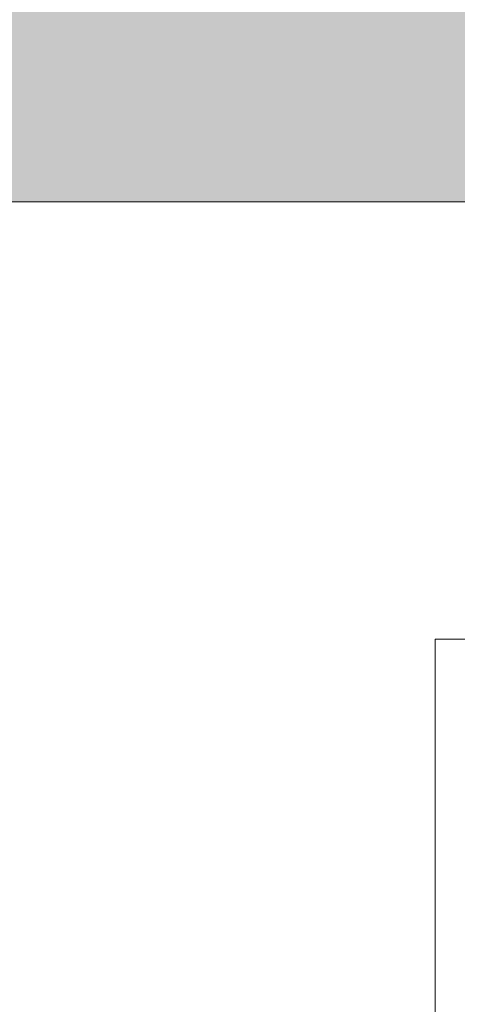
# Model space of a CAD drawing. Header units: inches. Extents: x -2835 to 447, y -63 to 390.
# Tile 55 of 92: x -1481 to -1449, y 61 to 133. Entities that reach past the tile are written whole.
import ezdxf

# ---------------------------------------------------------------- set-up
doc = ezdxf.new("R2010")
doc.units = ezdxf.units.IN
doc.header["$MEASUREMENT"] = 0
doc.layers.add('A-WALL-PATT', color=111, linetype='Continuous', lineweight=18)
doc.layers.add('I-WALL', color=2, linetype='Continuous', lineweight=18)

msp = doc.modelspace()

# ---------------------------------------------------------------- hatches: boundary and pattern name
at = {"layer": 'A-WALL-PATT', "lineweight": 9}
h = msp.add_hatch(dxfattribs=at)
h.set_pattern_fill('FP2_7', color=256, style=0, pattern_type=2)
h.set_pattern_definition([(0, (-1163.109, 154), (20.48, 5.12), [0.845, -14.515, 0.845, -14.515, -81.92]), (0, (-1163.109, 154), (20.48, 5.12), [-30.72, 0.845, -29.875, 0.845, -14.515, -35.84]), (0, (-1163.109, 154), (20.48, 5.12), [-76.8, 0.845, -9.395, 0.845, -24.755]), (120, (-1155.429, 156.56), (-14.67405, 15.1762), [0.845, -14.515, 0.845, -14.515, -81.92]), (120, (-1155.429, 156.56), (-14.67405, 15.1762), [-30.72, 0.845, -29.875, 0.845, -14.515, -35.84]), (120, (-1155.429, 156.56), (-14.67405, 15.1762), [-76.8, 0.845, -9.395, 0.845, -24.755]), (240, (-1152.869, 166.8), (-5.80595, -20.2962), [0.845, -14.515, 0.845, -14.515, -81.92]), (240, (-1152.869, 166.8), (-5.80595, -20.2962), [-30.72, 0.845, -29.875, 0.845, -14.515, -35.84]), (240, (-1152.869, 166.8), (-5.80595, -20.2962), [-76.8, 0.845, -9.395, 0.845, -24.755])])
h.paths.add_polyline_path([(-1825.1, 0), (-1558.1, 0), (-1558.1, 120), (-1405.1, 120), (-1405.1, 279.693), (-1825.1, 279.693), (-1825.1, 4.331)])

# ---------------------------------------------------------------- linework, layer by layer
at = {"layer": 'I-WALL'}
for p, q in [((-1405.1, 120), (-1558.1, 120)), ((-1450.6, 0), (-1450.6, 88)), ((-1450.6, 88), (-1410.6, 88))]:
    msp.add_line(p, q, dxfattribs=at)

doc.saveas('drawing.dxf')
